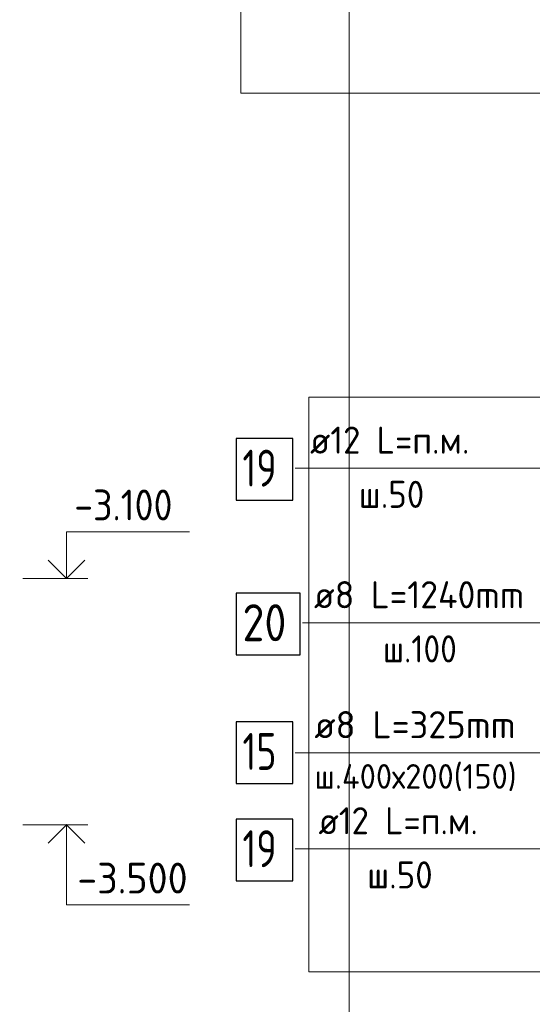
# Model space of a CAD drawing. Header units: millimetres. Extents: x 0 to 42000, y 0 to 29700.
# Tile 7 of 23: x 11448 to 15615, y 7845 to 15841. Entities that reach past the tile are written whole.
import ezdxf

# ---------------------------------------------------------------- set-up
doc = ezdxf.new("R2010")
doc.units = ezdxf.units.MM
for name, color, linetype, lineweight in [('Standard', 7, 'Continuous', 25), ('Позиционная метка линия выноска', 7, 'Continuous', 13), ('Стена обрамление Г-обр.', 7, 'Continuous', 35), ('Стена фоновая затяжка С-обр.', 52, 'Continuous', 25)]:
    doc.layers.add(name, color=color, linetype=linetype, lineweight=lineweight)
doc.layers.add('Стена Хомут', color=7, linetype='Continuous', lineweight=25, true_color=0x6e3c1e)
doc.styles.add('ISOCPEUR', font='txt')

msp = doc.modelspace()

# ---------------------------------------------------------------- linework, layer by layer
at = {"layer": 'Standard', "color": 7, "linetype": 'Continuous', "lineweight": 13, "transparency": 33554687}
for p, q in [((11473, 11303.2), (12003, 11303.2)), ((11473, 9303.2), (12003, 9303.2))]:
    msp.add_line(p, q, dxfattribs=at)
for points in [[(14126.3, 29200), (2000, 29200), (2000, 6741), (14126.3, 6741), (14126.3, 29200)], [(11828.7, 11303.2), (11828.7, 11683.2), (12828.7, 11683.2)], [(11828.7, 9303.2), (11828.7, 8653.2), (12828.7, 8653.2)]]:
    msp.add_lwpolyline(points, dxfattribs=at)
at = {"layer": 'Standard', "color": 254, "linetype": 'Continuous', "lineweight": 13, "true_color": 0xc4c4ff, "transparency": 33554687}
for points in [[(13245.1, 15244.8), (19743.3, 15244.8), (19743.3, 27527.6), (13245.1, 27527.6), (13245.1, 15244.8)], [(13798.3, 8108.2), (20271.2, 8108.2), (20271.2, 12774.9), (13798.3, 12774.9), (13798.3, 8108.2)]]:
    msp.add_lwpolyline(points, dxfattribs=at)
at = {"layer": 'Standard', "color": 7, "linetype": 'Continuous', "lineweight": 35, "transparency": 33554687}
for points in [[(11680.2, 11451.7), (11828.7, 11303.2), (11977.2, 11451.7)], [(11680.2, 9154.7), (11828.7, 9303.2), (11977.2, 9154.7)]]:
    msp.add_lwpolyline(points, dxfattribs=at)
at = {"layer": 'Позиционная метка линия выноска', "color": 7, "linetype": 'Continuous', "lineweight": 13, "transparency": 33554687}
for p, q in [((13746.6, 10943.8), (16316.6, 10943.8)), ((16410, 9108.2), (13686.6, 9108.2))]:
    msp.add_line(p, q, dxfattribs=at)
for points in [[(13686.6, 12199), (16410, 12199), (16410, 11865.8), (16410, 11441.6)], [(13686.6, 9888.2), (16910, 9888.2), (16910, 10826.7)]]:
    msp.add_lwpolyline(points, dxfattribs=at)
at = {"layer": 'Стена обрамление Г-обр.', "color": 7, "linetype": 'Continuous', "lineweight": 25, "transparency": 33554687}
for points in [[(13208.8, 11939.1), (13668.8, 11939.1), (13668.8, 12439.1), (13208.8, 12439.1), (13208.8, 11939.1)], [(13208.8, 8848.2), (13668.8, 8848.2), (13668.8, 9348.2), (13208.8, 9348.2), (13208.8, 8848.2)]]:
    msp.add_lwpolyline(points, dxfattribs=at)
at = {"layer": 'Стена фоновая затяжка С-обр.', "color": 7, "linetype": 'Continuous', "lineweight": 25, "transparency": 33554687}
msp.add_lwpolyline([(13208.8, 9638.2), (13668.8, 9638.2), (13668.8, 10138.2), (13208.8, 10138.2), (13208.8, 9638.2)], dxfattribs=at)
at = {"layer": 'Стена Хомут', "color": 7, "linetype": 'Continuous', "lineweight": 25, "transparency": 33554687}
msp.add_lwpolyline([(13208.8, 10683.8), (13728.8, 10683.8), (13728.8, 11183.8), (13208.8, 11183.8), (13208.8, 10683.8)], dxfattribs=at)

# ---------------------------------------------------------------- texts
at = {"layer": 'Standard', "color": 7, "linetype": 'Continuous', "lineweight": 25, "transparency": 33554687, "char_height": 250, "attachment_point": 7, "style": 'ISOCPEUR'}
for s, insert, width in [('\\W0.90;-3.100', (11891.2, 11774.9), 1011.772), ('\\W0.95;-3.500', (11916.2, 8744.9), 1067.871)]:
    msp.add_mtext(s, dxfattribs=dict(at, insert=insert, width=width))
at = {"layer": 'Standard', "color": 7, "linetype": 'Continuous', "lineweight": 18, "transparency": 33554687, "insert": (13844.5, 9575.9), "char_height": 200, "width": 1874.495, "attachment_point": 7, "style": 'ISOCPEUR'}
msp.add_mtext('\\W0.96;ш.400х200(150)', dxfattribs=at)
at = {"layer": 'Стена обрамление Г-обр.', "color": 7, "linetype": 'Continuous', "lineweight": 13, "transparency": 33554687, "attachment_point": 7, "style": 'ISOCPEUR'}
for s, insert, char_height, width in [('\\W0.94;ø12 L=п.м. ', (13808, 12316.4), 220, 1599.154), ('\\W0.75;19', (13258.8, 12049.1), 300, 472.289), ('\\W0.94;ш.50 ', (14204, 11876.4), 220, 807.149), ('\\W0.94;ø12 L=п.м. ', (13876.6, 9225.6), 220, 1599.141), ('\\W0.75;19', (13258.8, 8958.2), 300, 472.289), ('\\W0.94;ш.50 ', (14272.6, 8785.6), 220, 807.163)]:
    msp.add_mtext(s, dxfattribs=dict(at, insert=insert, char_height=char_height, width=width))
at = {"layer": 'Стена фоновая затяжка С-обр.', "color": 7, "linetype": 'Continuous', "lineweight": 13, "transparency": 33554687, "attachment_point": 7, "style": 'ISOCPEUR'}
for s, insert, char_height, width in [('\\W0.98;ø8 L=325mm ', (13843.3, 10005.6), 220, 1888.528), ('\\W0.75;15', (13258.8, 9748.2), 300, 472.289)]:
    msp.add_mtext(s, dxfattribs=dict(at, insert=insert, char_height=char_height, width=width))
at = {"layer": 'Стена Хомут', "color": 7, "linetype": 'Continuous', "lineweight": 13, "transparency": 33554687, "attachment_point": 7, "style": 'ISOCPEUR'}
for s, insert, char_height, width in [('\\W0.96;ø8 L=1240mm ', (13840, 11061.2), 220, 2018.394), ('\\W0.87;20', (13258.8, 10793.8), 300, 550.811), ('\\W0.90;ш.100 ', (14401, 10621.1), 220, 912.907)]:
    msp.add_mtext(s, dxfattribs=dict(at, insert=insert, char_height=char_height, width=width))

doc.saveas('drawing.dxf')
